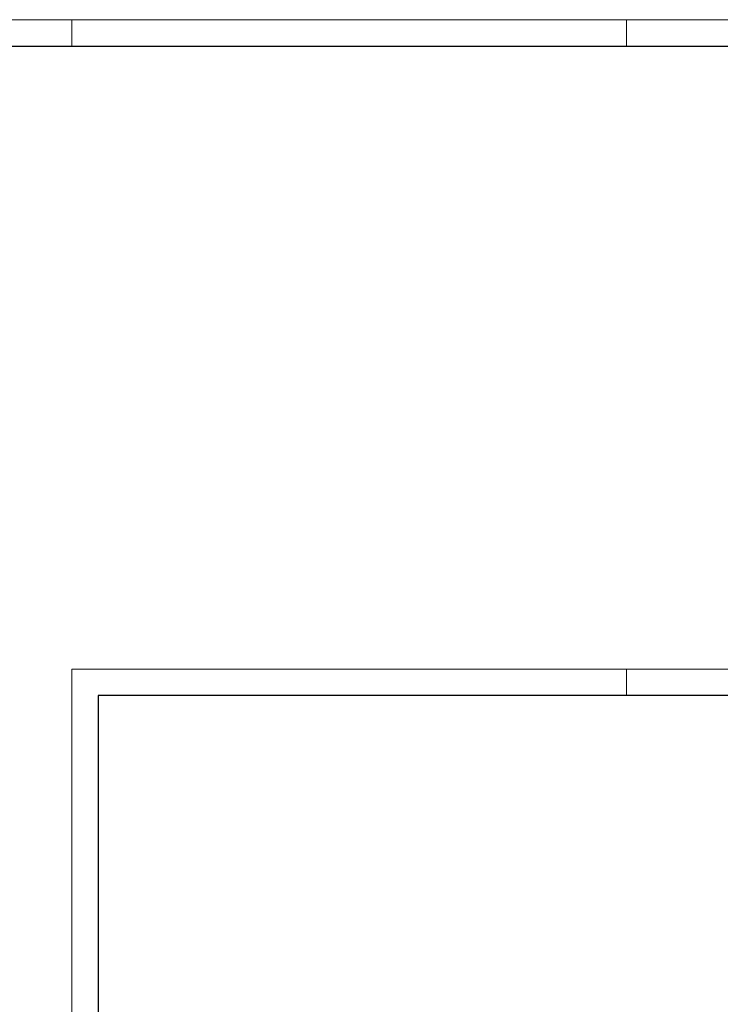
# Model space of a CAD drawing. Header units: millimetres. Extents: x -16321526 to -4431526, y 5084381 to 13484381.
# Tile 48 of 49: x -13029150 to -10376526, y 9754171 to 13484381. Entities that reach past the tile are written whole.
import ezdxf

# ---------------------------------------------------------------- set-up
doc = ezdxf.new("R2010")
doc.units = ezdxf.units.MM
doc.layers.add('N-AR-Bouwterrein', color=7, linetype='Continuous', lineweight=0)
doc.layers.add('N-DI-Kadertekening', color=7, linetype='Continuous', lineweight=30)

# ---------------------------------------------------------------- blocks, each defined once
blk = doc.blocks.new('*U114')
at = {"layer": 'N-DI-Kadertekening', "lineweight": 0}
for p, q in [((-245.5, 420), (-245.5, 410)), ((-35.5, 420), (-35.5, 410))]:
    blk.add_line(p, q, dxfattribs=at)
at = {"layer": 'N-DI-Kadertekening', "lineweight": 0, "flags": 128}
blk.add_lwpolyline([(594.5, 420), (594.5, -420), (-593.5, -420), (-593.5, 420), (594.5, 420)], close=True, dxfattribs=at)
at = {"layer": 'N-DI-Kadertekening', "lineweight": 30, "flags": 128}
blk.add_lwpolyline([(-583.5, 410), (584.5, 410), (584.5, -410), (-583.5, -410), (-583.5, 410)], close=True, dxfattribs=at)
blk = doc.blocks.new('KADERS_2012_A0')
at = {"layer": 'N-DI-Kadertekening', "lineweight": 0}
blk.add_blockref('*U114', (-584.5, 410), dxfattribs=at)
blk = doc.blocks.new('*U116')
at = {"layer": 'N-DI-Kadertekening', "lineweight": 0}
blk.add_line((-210, 297), (-210, 287), dxfattribs=at)
at = {"layer": 'N-DI-Kadertekening', "lineweight": 0, "flags": 128}
blk.add_lwpolyline([(-420, -297), (420, -297), (420, 297), (-420, 297), (-420, -297)], close=True, dxfattribs=at)
at = {"layer": 'N-DI-Kadertekening', "lineweight": 30, "flags": 128}
blk.add_lwpolyline([(410, 287), (-410, 287), (-410, -287), (410, -287), (410, 287)], close=True, dxfattribs=at)
blk = doc.blocks.new('KADERS_2012_A1')
at = {"layer": 'N-DI-Kadertekening', "lineweight": 0}
blk.add_blockref('*U116', (-410, 287), dxfattribs=at)

msp = doc.modelspace()

# ---------------------------------------------------------------- block references
at = {"layer": 'N-AR-Bouwterrein', "color": 7, "lineweight": 0, "xscale": 10000, "yscale": 10000, "zscale": 10000}
for name, p in [('KADERS_2012_A0', (-4531526, 5184381)), ('KADERS_2012_A1', (-4531680, 5184381))]:
    msp.add_blockref(name, p, dxfattribs=at)

doc.saveas('drawing.dxf')
